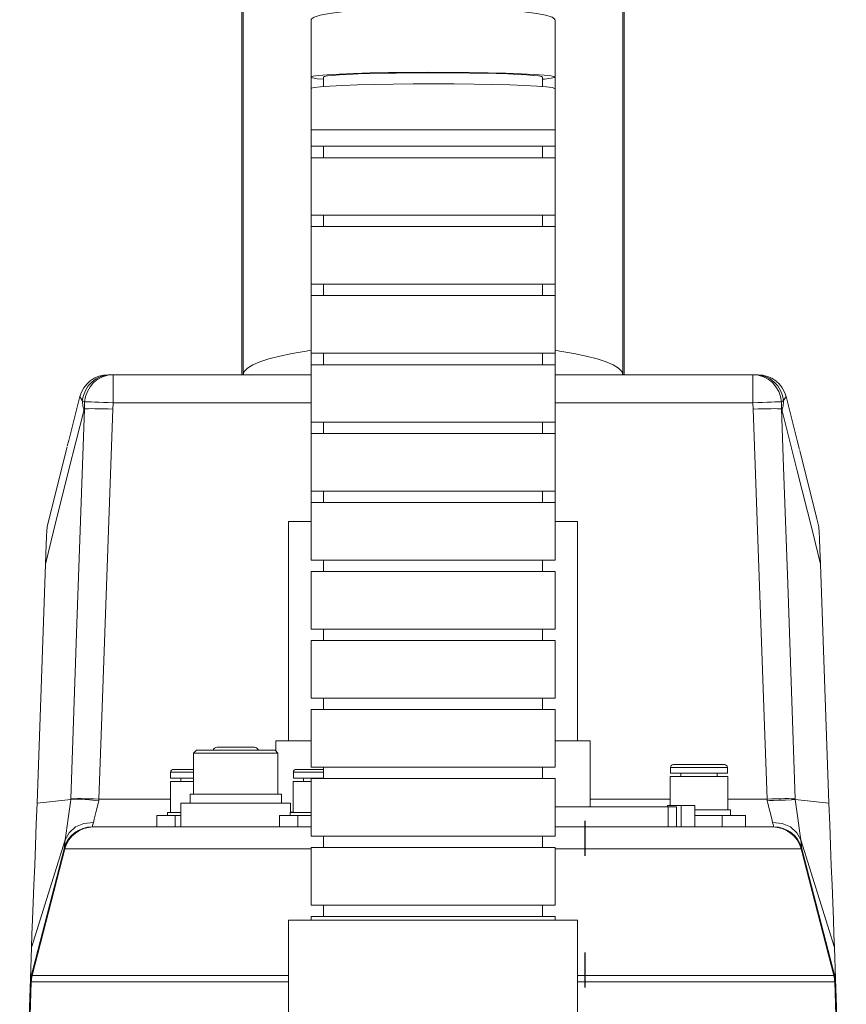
# Model space of a CAD drawing. Extents: x 13 to 426, y 7 to 274.
# Tile 12 of 29: x 70 to 91, y 130 to 156. Entities that reach past the tile are written whole.
import ezdxf

# ---------------------------------------------------------------- set-up
doc = ezdxf.new("R2010")
doc.units = 0
doc.header["$MEASUREMENT"] = 0

msp = doc.modelspace()

# ---------------------------------------------------------------- linework, layer by layer
at = {"color": 7, "linetype": 'Continuous', "lineweight": 15}
for p, q in [((75.496, 175.99), (75.496, 146.582)), ((75.535, 175.99), (75.535, 146.582)), ((85.433, 175.99), (85.433, 146.582)), ((85.471, 175.99), (85.471, 146.582)), ((77.303, 155.837), (77.303, 154.342)), ((83.666, 154.342), (83.666, 155.837)), ((77.303, 154.342), (77.303, 154.041)), ((77.627, 154.342), (77.627, 154.097)), ((83.342, 154.097), (83.342, 154.342)), ((83.666, 154.047), (83.666, 154.342)), ((77.303, 154.042), (77.303, 152.97)), ((83.666, 152.97), (83.666, 154.042)), ((77.303, 152.97), (77.303, 152.541)), ((77.303, 152.97), (83.666, 152.97)), ((83.666, 152.541), (83.666, 152.97)), ((77.303, 152.541), (77.303, 152.241)), ((83.666, 152.541), (77.303, 152.541)), ((77.627, 152.541), (77.627, 152.241)), ((83.342, 152.241), (83.342, 152.541)), ((83.666, 152.241), (83.666, 152.541)), ((77.303, 152.241), (77.303, 150.743)), ((77.303, 152.241), (83.666, 152.241)), ((83.666, 150.743), (83.666, 152.241)), ((77.303, 150.743), (77.303, 150.443)), ((83.666, 150.743), (77.303, 150.743)), ((77.627, 150.743), (77.627, 150.443)), ((83.342, 150.443), (83.342, 150.743)), ((83.666, 150.443), (83.666, 150.743)), ((77.303, 150.443), (77.303, 148.943)), ((77.303, 150.443), (83.666, 150.443)), ((83.666, 148.943), (83.666, 150.443)), ((77.303, 148.943), (77.303, 148.643)), ((83.666, 148.943), (77.303, 148.943)), ((77.627, 148.943), (77.627, 148.643)), ((83.342, 148.643), (83.342, 148.943)), ((83.666, 148.643), (83.666, 148.943)), ((77.303, 148.643), (77.303, 147.143)), ((77.303, 148.643), (83.666, 148.643)), ((83.666, 147.143), (83.666, 148.643)), ((77.303, 147.143), (77.303, 146.843)), ((83.666, 147.143), (77.303, 147.143)), ((77.627, 147.143), (77.627, 146.843)), ((83.342, 146.843), (83.342, 147.143)), ((83.666, 146.843), (83.666, 147.143)), ((77.303, 146.843), (77.303, 145.344)), ((77.303, 146.843), (83.666, 146.843)), ((83.666, 145.344), (83.666, 146.843)), ((72.013, 146.582), (72.086, 146.582)), ((72.086, 146.582), (72.141, 146.582)), ((72.141, 145.846), (72.141, 146.582)), ((72.141, 146.582), (77.303, 146.582)), ((83.666, 146.582), (88.826, 146.582)), ((88.826, 145.846), (88.826, 146.582)), ((88.826, 146.582), (88.882, 146.582)), ((88.882, 146.582), (88.955, 146.582)), ((71.339, 145.906), (71.275, 146.011)), ((71.4, 145.871), (71.339, 145.906)), ((71.396, 145.69), (71.4, 145.871)), ((89.628, 145.906), (89.568, 145.871)), ((89.568, 145.871), (89.572, 145.69)), ((89.693, 146.011), (89.628, 145.906)), ((71.396, 145.69), (71.382, 145.638)), ((72.141, 145.846), (72.134, 145.684)), ((77.303, 145.846), (72.141, 145.846)), ((88.826, 145.846), (83.666, 145.846)), ((88.834, 145.684), (88.826, 145.846)), ((89.585, 145.638), (89.572, 145.69)), ((77.303, 145.344), (77.303, 145.044)), ((83.666, 145.344), (77.303, 145.344)), ((77.627, 145.344), (77.627, 145.044)), ((83.342, 145.044), (83.342, 145.344)), ((83.666, 145.044), (83.666, 145.344)), ((77.303, 145.044), (77.303, 143.547)), ((77.303, 145.044), (83.666, 145.044)), ((83.666, 143.547), (83.666, 145.044)), ((77.303, 143.547), (77.303, 143.247)), ((83.666, 143.547), (77.303, 143.547)), ((77.627, 143.547), (77.627, 143.247)), ((83.342, 143.247), (83.342, 143.547)), ((83.666, 143.247), (83.666, 143.547)), ((77.303, 143.247), (77.303, 141.747)), ((77.303, 143.247), (83.666, 143.247)), ((83.666, 141.747), (83.666, 143.247)), ((76.712, 142.751), (76.712, 137.036)), ((76.712, 142.751), (77.303, 142.751)), ((83.666, 142.751), (84.256, 142.751)), ((84.256, 137.036), (84.256, 142.751)), ((83.666, 141.747), (77.303, 141.747)), ((77.627, 141.747), (77.627, 141.447)), ((83.342, 141.447), (83.342, 141.747)), ((70.158, 135.41), (70.378, 141.644)), ((90.589, 141.644), (90.81, 135.41)), ((77.303, 141.447), (77.303, 139.948)), ((77.303, 141.447), (83.666, 141.447)), ((83.666, 139.948), (83.666, 141.447)), ((83.666, 139.948), (77.303, 139.948)), ((77.627, 139.948), (77.627, 139.648)), ((83.342, 139.648), (83.342, 139.948)), ((77.303, 139.648), (77.303, 138.148)), ((77.303, 139.648), (83.666, 139.648)), ((83.666, 138.148), (83.666, 139.648)), ((83.666, 138.148), (77.303, 138.148)), ((77.627, 138.148), (77.627, 137.848)), ((83.342, 137.848), (83.342, 138.148)), ((77.303, 137.848), (77.303, 136.348)), ((77.303, 137.848), (83.666, 137.848)), ((83.666, 136.348), (83.666, 137.848)), ((74.855, 136.865), (75.826, 136.865)), ((76.388, 137.036), (76.388, 136.766)), ((76.388, 137.036), (77.218, 137.036)), ((77.218, 137.036), (77.303, 137.036)), ((83.666, 137.036), (83.751, 137.036)), ((83.751, 137.036), (84.58, 137.036)), ((84.58, 137.036), (84.58, 135.314)), ((74.315, 136.789), (74.239, 136.712)), ((74.239, 136.712), (74.239, 135.646)), ((74.239, 136.712), (76.441, 136.712)), ((74.315, 136.789), (76.365, 136.789)), ((76.441, 136.712), (76.365, 136.789)), ((76.441, 135.646), (76.441, 136.712)), ((86.751, 136.416), (86.84, 136.416)), ((86.84, 136.416), (88.086, 136.416)), ((86.84, 136.416), (88.086, 136.416)), ((73.643, 136.213), (73.643, 136.063)), ((73.643, 136.213), (74.235, 136.213)), ((73.643, 136.213), (73.722, 136.213)), ((73.718, 136.288), (73.787, 136.288)), ((73.722, 136.213), (74.239, 136.213)), ((73.787, 136.288), (74.239, 136.288)), ((76.843, 136.213), (76.843, 136.063)), ((76.843, 136.213), (76.923, 136.213)), ((76.918, 136.288), (76.988, 136.288)), ((76.923, 136.213), (77.627, 136.213)), ((76.988, 136.288), (77.627, 136.288)), ((83.666, 136.348), (77.303, 136.348)), ((77.627, 136.348), (77.627, 136.048)), ((83.342, 136.048), (83.342, 136.348)), ((86.668, 136.101), (86.668, 135.35)), ((86.668, 136.101), (86.769, 136.101)), ((86.676, 136.341), (86.676, 136.191)), ((86.676, 136.341), (86.775, 136.341)), ((86.676, 136.191), (86.775, 136.191)), ((86.769, 136.101), (88.168, 136.101)), ((86.769, 136.101), (86.946, 136.101)), ((86.775, 136.341), (88.161, 136.341)), ((86.775, 136.191), (88.161, 136.191)), ((86.775, 136.191), (86.946, 136.191)), ((86.946, 136.191), (86.946, 136.101)), ((87.891, 136.101), (87.891, 136.191)), ((87.891, 136.191), (88.161, 136.191)), ((87.891, 136.101), (88.168, 136.101)), ((88.161, 136.191), (88.161, 136.341)), ((88.168, 135.238), (88.168, 136.101)), ((73.635, 135.973), (73.635, 135.163)), ((73.635, 135.973), (73.716, 135.973)), ((73.643, 136.063), (73.722, 136.063)), ((73.716, 135.973), (74.239, 135.973)), ((73.722, 136.063), (74.239, 136.063)), ((73.905, 136.063), (73.905, 135.973)), ((76.836, 135.973), (76.836, 135.163)), ((76.836, 135.973), (76.916, 135.973)), ((76.843, 136.063), (76.923, 136.063)), ((76.916, 135.973), (77.303, 135.973)), ((76.923, 136.063), (77.627, 136.063)), ((77.106, 136.063), (77.106, 135.973)), ((77.303, 136.048), (77.303, 134.548)), ((77.303, 136.048), (83.666, 136.048)), ((83.666, 134.548), (83.666, 136.048)), ((74.15, 135.646), (74.15, 135.408)), ((74.15, 135.646), (76.531, 135.646)), ((76.531, 135.408), (76.531, 135.646)), ((70.158, 135.41), (71.036, 135.499)), ((71.774, 135.514), (71.772, 135.47)), ((71.774, 135.514), (73.635, 135.514)), ((73.912, 135.408), (73.912, 134.788)), ((73.912, 135.408), (76.769, 135.408)), ((76.769, 135.163), (76.769, 135.408)), ((84.58, 135.514), (86.668, 135.514)), ((86.601, 135.35), (86.601, 135.314)), ((86.601, 135.35), (86.958, 135.35)), ((86.958, 135.35), (86.958, 134.788)), ((86.958, 135.35), (87.315, 135.35)), ((87.315, 135.35), (87.315, 134.788)), ((88.168, 135.514), (89.194, 135.514)), ((89.196, 135.47), (89.194, 135.514)), ((89.932, 135.499), (90.81, 135.41)), ((73.283, 135.088), (73.283, 134.788)), ((73.283, 135.088), (73.759, 135.088)), ((73.56, 135.163), (73.56, 135.088)), ((73.56, 135.163), (73.651, 135.163)), ((73.651, 135.163), (73.912, 135.163)), ((73.759, 135.088), (73.759, 134.788)), ((73.759, 135.088), (73.912, 135.088)), ((76.483, 135.088), (76.483, 134.788)), ((76.483, 135.088), (76.96, 135.088)), ((76.761, 135.163), (76.761, 135.088)), ((76.761, 135.163), (76.851, 135.163)), ((76.769, 135.169), (76.836, 135.169)), ((76.851, 135.163), (77.303, 135.163)), ((76.96, 135.088), (76.96, 134.788)), ((76.96, 135.088), (77.303, 135.088)), ((83.666, 135.314), (86.619, 135.314)), ((86.833, 135.314), (86.619, 135.314)), ((86.619, 135.314), (86.619, 134.788)), ((86.833, 134.788), (86.833, 135.314)), ((87.315, 135.238), (88.243, 135.238)), ((87.315, 135.088), (88.024, 135.088)), ((88.024, 135.088), (88.024, 134.788)), ((88.024, 135.088), (88.631, 135.088)), ((88.168, 135.238), (88.243, 135.238)), ((88.243, 135.088), (88.243, 135.238)), ((88.631, 135.088), (88.631, 134.788)), ((73.283, 134.79), (71.6, 134.79)), ((71.625, 134.788), (77.303, 134.788)), ((83.666, 134.788), (89.343, 134.788)), ((89.367, 134.79), (88.631, 134.79)), ((70.015, 131.646), (70.892, 134.448)), ((83.666, 134.548), (77.303, 134.548)), ((77.627, 134.548), (77.627, 134.248)), ((83.342, 134.248), (83.342, 134.548)), ((90.076, 134.448), (90.953, 131.646)), ((69.986, 130.83), (70.863, 134.219)), ((70.887, 134.217), (70.031, 130.909)), ((77.303, 134.217), (70.887, 134.217)), ((77.303, 134.248), (77.303, 132.749)), ((77.303, 134.248), (83.666, 134.248)), ((83.666, 132.749), (83.666, 134.248)), ((90.081, 134.217), (83.666, 134.217)), ((90.081, 134.217), (90.936, 130.909)), ((90.105, 134.219), (90.981, 130.83)), ((83.666, 132.749), (77.303, 132.749)), ((77.627, 132.749), (77.627, 132.449)), ((83.342, 132.449), (83.342, 132.749)), ((76.712, 132.358), (76.712, 126.643)), ((76.712, 132.358), (84.256, 132.358)), ((77.303, 132.449), (77.303, 132.358)), ((77.303, 132.449), (83.666, 132.449)), ((83.666, 132.358), (83.666, 132.449)), ((84.256, 126.643), (84.256, 132.358)), ((69.986, 130.83), (70.015, 131.646)), ((90.953, 131.646), (90.981, 130.83)), ((69.986, 130.83), (69.706, 122.805)), ((70.008, 130.745), (69.797, 124.724)), ((76.712, 130.745), (70.008, 130.745)), ((70.031, 130.909), (76.712, 130.909)), ((84.256, 130.909), (90.936, 130.909)), ((90.96, 130.745), (84.256, 130.745)), ((90.96, 130.745), (91.17, 124.724)), ((91.262, 122.805), (90.981, 130.83))]:
    msp.add_line(p, q, dxfattribs=at)
at = {"color": 7, "linetype": 'Continuous'}
for p, q in [((84.455, 134.03), (84.455, 134.945)), ((84.455, 130.601), (84.455, 131.516))]:
    msp.add_line(p, q, dxfattribs=at)
at = {"color": 7, "linetype": 'Continuous', "lineweight": 15, "flags": 128}
for points in [[(83.655, 155.835), (83.661, 155.853), (83.589, 155.905), (83.427, 155.955), (83.183, 156.002), (82.862, 156.044), (82.473, 156.08), (82.028, 156.109), (81.54, 156.131), (81.021, 156.144), (80.487, 156.149), (79.953, 156.144), (79.433, 156.131), (78.944, 156.11), (78.499, 156.08), (78.11, 156.044), (77.788, 156.002), (77.543, 155.955), (77.381, 155.905), (77.308, 155.853), (77.313, 155.836)], [(77.627, 154.287), (77.465, 154.302), (77.34, 154.323), (77.303, 154.344), (77.358, 154.365), (77.5, 154.386), (77.728, 154.405), (78.033, 154.423), (78.409, 154.438), (78.843, 154.45), (79.324, 154.46), (79.837, 154.466), (80.37, 154.468), (80.905, 154.467), (81.428, 154.463), (81.925, 154.455), (82.381, 154.443), (82.783, 154.429), (83.119, 154.413), (83.381, 154.394), (83.56, 154.374), (83.653, 154.353), (83.655, 154.332), (83.568, 154.311), (83.392, 154.291), (83.342, 154.287)], [(77.627, 154.342), (77.653, 154.357), (77.733, 154.373), (77.863, 154.387), (78.043, 154.401), (78.268, 154.414), (78.534, 154.425), (78.836, 154.435), (79.17, 154.443), (79.527, 154.449), (79.903, 154.453), (80.289, 154.455), (80.679, 154.455), (81.066, 154.453), (81.441, 154.449), (81.799, 154.443), (82.132, 154.435), (82.435, 154.425), (82.701, 154.414), (82.926, 154.401), (83.105, 154.387), (83.236, 154.373), (83.315, 154.357), (83.342, 154.342)], [(83.655, 154.041), (83.662, 154.048), (83.592, 154.069), (83.434, 154.09), (83.192, 154.109), (82.873, 154.126), (82.487, 154.14), (82.043, 154.152), (81.556, 154.161), (81.037, 154.167), (80.504, 154.169), (79.969, 154.167), (79.449, 154.162), (78.959, 154.153), (78.512, 154.141), (78.121, 154.127), (77.797, 154.11), (77.55, 154.091), (77.385, 154.071), (77.309, 154.05), (77.314, 154.041)], [(75.535, 146.582), (75.564, 146.664), (75.646, 146.751), (75.782, 146.835), (75.968, 146.917), (76.204, 146.996), (76.487, 147.069), (76.813, 147.137), (77.179, 147.199), (77.303, 147.218)], [(83.666, 147.218), (83.789, 147.199), (84.155, 147.137), (84.481, 147.069), (84.763, 146.996), (84.999, 146.917), (85.186, 146.835), (85.321, 146.751), (85.404, 146.664), (85.433, 146.582)], [(71.275, 146.011), (71.316, 146.129), (71.376, 146.239), (71.454, 146.338), (71.546, 146.422), (71.651, 146.491), (71.766, 146.541), (71.888, 146.572), (72.013, 146.582)], [(71.339, 145.906), (71.367, 146.042), (71.419, 146.17), (71.492, 146.287), (71.585, 146.388), (71.695, 146.471), (71.818, 146.532), (71.95, 146.569), (72.086, 146.582)], [(71.4, 145.871), (71.422, 146.012), (71.47, 146.146), (71.541, 146.269), (71.634, 146.376), (71.744, 146.464), (71.868, 146.529), (72.003, 146.568), (72.141, 146.582)], [(88.826, 146.582), (88.965, 146.568), (89.099, 146.529), (89.224, 146.464), (89.334, 146.376), (89.427, 146.269), (89.498, 146.146), (89.546, 146.012), (89.568, 145.871)], [(88.882, 146.582), (89.018, 146.569), (89.15, 146.532), (89.272, 146.471), (89.382, 146.388), (89.475, 146.287), (89.549, 146.17), (89.601, 146.042), (89.628, 145.906)], [(88.963, 146.582), (89.087, 146.57), (89.208, 146.539), (89.322, 146.488), (89.426, 146.419), (89.517, 146.335), (89.593, 146.236), (89.653, 146.127), (89.693, 146.009)], [(70.948, 144.727), (70.984, 144.868), (71.275, 146.011)], [(71.339, 145.906), (71.342, 145.873), (71.346, 145.84), (71.351, 145.806), (71.356, 145.773), (71.361, 145.739), (71.368, 145.706), (71.375, 145.672), (71.382, 145.638)], [(72.141, 145.846), (72.014, 145.854), (71.89, 145.86), (71.773, 145.865), (71.667, 145.869), (71.574, 145.872), (71.497, 145.873), (71.439, 145.873), (71.4, 145.871)], [(89.568, 145.871), (89.529, 145.873), (89.471, 145.873), (89.394, 145.872), (89.301, 145.869), (89.194, 145.865), (89.078, 145.86), (88.954, 145.854), (88.826, 145.846)], [(89.585, 145.638), (89.593, 145.672), (89.6, 145.706), (89.606, 145.739), (89.612, 145.773), (89.617, 145.806), (89.622, 145.84), (89.625, 145.873), (89.628, 145.906)], [(89.693, 146.011), (89.984, 144.868), (90.044, 144.629)], [(71.382, 145.638), (70.983, 144.077), (70.588, 142.498), (70.378, 141.644)], [(71.036, 135.52), (71.09, 137.042), (71.198, 140.086), (71.396, 145.69)], [(71.396, 145.69), (71.437, 145.693), (71.497, 145.695), (71.574, 145.696), (71.667, 145.695), (71.772, 145.694), (71.887, 145.692), (72.009, 145.688), (72.134, 145.684)], [(72.134, 145.684), (71.987, 141.552), (71.841, 137.42), (71.774, 135.514)], [(88.834, 145.684), (88.959, 145.688), (89.081, 145.692), (89.196, 145.694), (89.301, 145.695), (89.394, 145.696), (89.471, 145.695), (89.531, 145.693), (89.572, 145.69)], [(89.194, 135.514), (89.126, 137.42), (88.98, 141.552), (88.834, 145.684)], [(89.572, 145.69), (89.626, 144.168), (89.733, 141.124), (89.931, 135.52)], [(90.589, 141.644), (90.379, 142.498), (89.984, 144.077), (89.585, 145.638)], [(70.943, 144.702), (70.709, 143.773), (70.423, 142.612)], [(90.546, 142.61), (90.494, 142.823), (90.049, 144.605)], [(70.378, 141.644), (70.388, 141.901), (70.397, 142.148), (70.406, 142.361), (70.414, 142.52), (70.42, 142.598), (70.423, 142.612)], [(90.545, 142.61), (90.549, 142.582), (90.556, 142.48), (90.564, 142.31), (90.575, 142.041), (90.589, 141.644)], [(70.015, 131.646), (70.027, 131.985), (70.042, 132.373), (70.059, 132.805), (70.078, 133.275), (70.097, 133.78), (70.118, 134.309), (70.138, 134.857), (70.158, 135.41)], [(70.892, 134.448), (70.915, 134.625), (70.97, 135.011), (71.028, 135.434), (71.036, 135.499), (71.036, 135.499)], [(71.036, 135.52), (71.077, 135.522), (71.137, 135.524), (71.215, 135.525), (71.307, 135.525), (71.412, 135.523), (71.527, 135.521), (71.649, 135.518), (71.774, 135.514)], [(71.036, 135.499), (71.036, 135.499), (71.036, 135.52)], [(71.036, 135.499), (71.137, 135.509), (71.306, 135.507), (71.526, 135.494), (71.772, 135.47)], [(71.769, 135.47), (71.76, 135.433), (71.703, 135.197), (71.65, 134.994), (71.628, 134.906)], [(89.194, 135.514), (89.319, 135.518), (89.44, 135.521), (89.555, 135.523), (89.661, 135.525), (89.753, 135.525), (89.83, 135.524), (89.89, 135.522), (89.931, 135.52)], [(89.196, 135.47), (89.257, 135.473), (89.36, 135.478), (89.5, 135.483), (89.663, 135.489), (89.834, 135.496), (89.932, 135.499)], [(89.34, 134.906), (89.317, 134.996), (89.264, 135.2), (89.207, 135.436), (89.199, 135.47)], [(89.931, 135.52), (89.932, 135.499), (89.932, 135.499)], [(89.932, 135.499), (89.932, 135.499), (89.939, 135.439), (89.997, 135.016), (90.052, 134.629), (90.076, 134.448)], [(90.81, 135.41), (90.83, 134.853), (90.85, 134.305), (90.87, 133.779), (90.89, 133.278), (90.908, 132.807), (90.925, 132.375), (90.94, 131.986), (90.953, 131.646)], [(70.892, 134.448), (70.993, 134.637), (71.162, 134.787), (71.382, 134.879), (71.628, 134.906)], [(71.628, 134.906), (71.609, 134.826), (71.602, 134.798), (71.6, 134.79)], [(89.367, 134.79), (89.365, 134.798), (89.359, 134.826), (89.34, 134.906)], [(89.34, 134.906), (89.586, 134.879), (89.805, 134.787), (89.975, 134.637), (90.076, 134.448)], [(70.863, 134.219), (70.863, 134.219), (70.865, 134.235), (70.872, 134.29), (70.892, 134.448), (70.892, 134.448)], [(90.076, 134.448), (90.076, 134.448), (90.096, 134.29), (90.103, 134.235), (90.105, 134.219), (90.105, 134.219)]]:
    msp.add_lwpolyline(points, dxfattribs=at)
at = {"color": 7, "linetype": 'Continuous', "lineweight": 15}
for centre, radius, start, end in [((74.855, 136.751), 0.114, 90, 160.5288), ((75.826, 136.751), 0.114, 19.4712, 90), ((86.751, 136.341), 0.075, 90, 180), ((88.086, 136.341), 0.075, 0, 90), ((73.718, 136.213), 0.075, 90, 180), ((76.918, 136.213), 0.075, 90, 180), ((71.6, 134.028), 0.762, 90, 165.5), ((71.625, 134.026), 0.762, 90, 165.5), ((89.343, 134.026), 0.762, 14.5, 90), ((89.367, 134.028), 0.762, 14.5, 90), ((70.769, 130.718), 0.762, 165.5, 178), ((90.199, 130.718), 0.762, 2, 14.5)]:
    msp.add_arc(centre, radius, start, end, dxfattribs=at)

doc.saveas('drawing.dxf')
